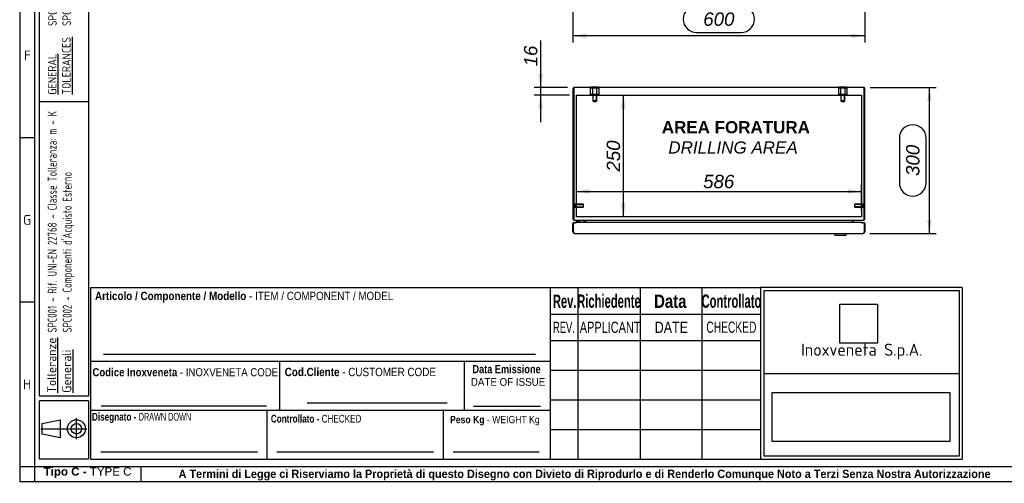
# Model space of a CAD drawing. Extents: x 6 to 412, y 11 to 288.
# Tile 1 of 3: x 6 to 209, y 11 to 106. Entities that reach past the tile are written whole.
import ezdxf
from ezdxf.enums import TextEntityAlignment as Align
from ezdxf.lldxf.tags import DXFTag

# ---------------------------------------------------------------- set-up
doc = ezdxf.new("R2010")
doc.units = 0
doc.layers.get('0').update_dxf_attribs({"linetype": 'CONTINUOUS'})
for name, color, linetype in [('_TRANSLATION', 7, 'CONTINUOUS'), ('AE00417_01', 7, 'CONTINUOUS'), ('C0000000', 7, 'CONTINUOUS'), ('C0000000_04', 7, 'CONTINUOUS'), ('C0000000_05', 7, 'CONTINUOUS'), ('C0000002_10', 7, 'CONTINUOUS'), ('C0000002_11', 7, 'CONTINUOUS'), ('DEFAULT', 7, 'CONTINUOUS'), ('SBAVATURE', 7, 'CONTINUOUS'), ('SERRATURA_SUP', 7, 'CONTINUOUS')]:
    doc.layers.add(name, color=color, linetype=linetype)
doc.styles.add('SEACAD_ARIAL', font='arial.ttf')
doc.styles.add('SEACAD_ARIAL_NARROW', font='ARIALN.TTF', dxfattribs={"width": 0.8})
doc.styles.add('SEACAD_ARIALB', font='arialbd.ttf', dxfattribs={"width": 0.9})
doc.styles.add('SEACAD_ARIALI', font='ariali.ttf')
doc.styles.add('SEACAD_SOLID_EDGE_ANSI', font='seans.ttf', dxfattribs={"width": 0.9})
doc.styles.add('SEACAD_SOLID_EDGE_ANSIB', font='seansbd.ttf', dxfattribs={"width": 0.9})
tags = doc.linetypes.add('CENTER2', pattern=[28.575, 19.05, -3.175, 3.175, -3.175]).pattern_tags.tags
tags[10:11] = [DXFTag(74, 4), DXFTag(75, 0), DXFTag(340, '0'), DXFTag(46, 0.0), DXFTag(50, 0.0), DXFTag(44, 0.0), DXFTag(45, 0.0)]
tags[8:9] = [DXFTag(74, 4), DXFTag(75, 0), DXFTag(340, '0'), DXFTag(46, 0.0), DXFTag(50, 0.0), DXFTag(44, 0.0), DXFTag(45, 0.0)]
tags[6:7] = [DXFTag(74, 4), DXFTag(75, 0), DXFTag(340, '0'), DXFTag(46, 0.0), DXFTag(50, 0.0), DXFTag(44, 0.0), DXFTag(45, 0.0)]
tags[4:5] = [DXFTag(74, 4), DXFTag(75, 0), DXFTag(340, '0'), DXFTag(46, 0.0), DXFTag(50, 0.0), DXFTag(44, 0.0), DXFTag(45, 0.0)]
tags = doc.linetypes.add('HIDDEN2', pattern=[4.7625, 3.175, -1.5875]).pattern_tags.tags
tags[6:7] = [DXFTag(74, 4), DXFTag(75, 0), DXFTag(340, '0'), DXFTag(46, 0.0), DXFTag(50, 0.0), DXFTag(44, 0.0), DXFTag(45, 0.0)]
tags[4:5] = [DXFTag(74, 4), DXFTag(75, 0), DXFTag(340, '0'), DXFTag(46, 0.0), DXFTag(50, 0.0), DXFTag(44, 0.0), DXFTag(45, 0.0)]
doc.dimstyles.new('ISO', dxfattribs={"dimtxt": 2.75, "dimasz": 2.75, "dimexe": 1.375, "dimexo": 1.375, "dimgap": 0.6875, "dimtad": 1, "dimdec": 1, "dimlfac": 10, "dimtxsty": 'SEACAD_ARIAL', "dimsah": 1, "dimcen": 1.375, "dimadec": 1, "dimazin": 3, "dimtfac": 0.7, "dimtdec": 3, "dimtmove": 0, "dimatfit": 3})
picture_1 = doc.add_image_def('image1.jpg', size_in_pixel=(55, 57))
picture_2 = doc.add_image_def('image2.bmp', size_in_pixel=(138, 38))

# ---------------------------------------------------------------- blocks, each defined once
blk = doc.blocks.new('SE2')
at = {"layer": 'AE00417_01', "color": 7, "linetype": 'HIDDEN2'}
for p, q in [((120.23, 68.04), (120.13, 68.04)), ((120.13, 67.29), (120.23, 67.29)), ((120.23, 68.04), (120.23, 67.29)), ((120.33, 67.96), (120.33, 67.36)), ((122.05, 67.96), (120.33, 67.96)), ((120.33, 67.9), (122.11, 67.9)), ((120.33, 67.43), (122.11, 67.43)), ((120.33, 67.36), (122.05, 67.36)), ((122.05, 67.96), (122.05, 67.36)), ((122.13, 67.89), (122.05, 67.96)), ((122.05, 67.36), (122.13, 67.44)), ((122.13, 67.44), (122.13, 67.89)), ((177.9, 67.96), (177.83, 67.89)), ((177.83, 67.89), (177.83, 67.44)), ((177.83, 67.44), (177.9, 67.36)), ((179.63, 67.9), (177.84, 67.9)), ((179.63, 67.43), (177.84, 67.43)), ((177.9, 67.36), (177.9, 67.96)), ((179.63, 67.96), (177.9, 67.96)), ((177.9, 67.36), (179.63, 67.36)), ((179.63, 67.36), (179.63, 67.96)), ((179.73, 67.29), (179.73, 68.04)), ((179.83, 68.04), (179.73, 68.04)), ((179.73, 67.29), (179.83, 67.29))]:
    blk.add_line(p, q, dxfattribs=at)
at = {"layer": 'AE00417_01', "color": 7, "linetype": 'CONTINUOUS'}
for p, q in [((120.13, 68.04), (120.13, 68.04)), ((120.13, 67.29), (120.13, 67.29)), ((179.83, 68.04), (179.83, 68.04)), ((179.83, 67.29), (179.83, 67.29))]:
    blk.add_line(p, q, dxfattribs=at)
at = {"layer": 'AE00417_01', "color": 7, "linetype": 'HIDDEN2'}
for centre, start, end in [((120.28, 67.96), 180, 0), ((120.28, 67.36), 0, 180), ((179.68, 67.96), 180, 0), ((179.68, 67.36), 0, 180)]:
    blk.add_arc(centre, 0.05, start, end, dxfattribs=at)
at = {"layer": 'C0000000', "color": 7, "linetype": 'HIDDEN2'}
for p, q in [((124.04, 91.81), (123.61, 91.81)), ((123.61, 90.51), (123.61, 91.81)), ((124.91, 91.81), (124.04, 91.81)), ((124.04, 90.51), (124.04, 91.81)), ((125.34, 91.81), (124.91, 91.81)), ((124.91, 90.51), (124.91, 91.81)), ((125.34, 90.51), (125.34, 91.81)), ((124.04, 90.51), (123.61, 90.51)), ((124.91, 90.51), (124.04, 90.51)), ((124.08, 90.51), (124.08, 89.21)), ((124.88, 89.21), (124.08, 89.21)), ((124.08, 89.21), (124.18, 89.11)), ((124.15, 89.14), (124.15, 90.51)), ((124.18, 89.11), (124.78, 89.11)), ((124.78, 89.11), (124.88, 89.21)), ((124.8, 89.14), (124.8, 90.51)), ((124.88, 89.21), (124.88, 90.51)), ((125.34, 90.51), (124.91, 90.51))]:
    blk.add_line(p, q, dxfattribs=at)
at = {"layer": 'C0000000', "color": 7, "linetype": 'CONTINUOUS'}
for p, q in [((123.73, 92.06), (125.23, 92.06)), ((123.73, 92.06), (123.73, 91.96)), ((125.23, 91.96), (125.23, 92.06)), ((120.67, 64.56), (120.67, 64.56)), ((120.95, 64.46), (120.77, 64.46)), ((122.02, 64.66), (122.02, 64.46)), ((122.32, 64.16), (122.32, 64.46))]:
    blk.add_line(p, q, dxfattribs=at)
for centre, radius, start, end in [((120.77, 64.56), 0.1, 90, 180), ((120.77, 64.56), 0.1, 180, 270), ((120.95, 63.36), 1.1, 46.819, 90)]:
    blk.add_arc(centre, radius, start, end, dxfattribs=at)
blk.add_open_spline([(122.32, 64.46), (122.32, 64.49), (122.31, 64.52), (122.29, 64.57), (122.28, 64.59), (122.25, 64.62), (122.24, 64.62), (122.22, 64.64), (122.21, 64.64), (122.18, 64.65), (122.17, 64.66), (122.14, 64.66), (122.13, 64.66), (122.12, 64.66)], degree=3, knots=[0, 0, 0, 0, 0.25, 0.25, 0.5, 0.5, 0.625, 0.625, 0.75, 0.75, 0.875, 0.875, 1, 1, 1, 1], dxfattribs=at)
at = {"layer": 'C0000000_04', "color": 7, "linetype": 'HIDDEN2'}
for p, q in [((175.04, 91.81), (174.61, 91.81)), ((174.61, 90.51), (174.61, 91.81)), ((175.91, 91.81), (175.04, 91.81)), ((175.04, 90.51), (175.04, 91.81)), ((176.34, 91.81), (175.91, 91.81)), ((175.91, 90.51), (175.91, 91.81)), ((176.34, 90.51), (176.34, 91.81)), ((175.04, 90.51), (174.61, 90.51)), ((175.91, 90.51), (175.04, 90.51)), ((175.08, 90.51), (175.08, 89.21)), ((175.88, 89.21), (175.08, 89.21)), ((175.08, 89.21), (175.18, 89.11)), ((175.15, 89.14), (175.15, 90.51)), ((175.18, 89.11), (175.78, 89.11)), ((175.78, 89.11), (175.88, 89.21)), ((175.8, 89.14), (175.8, 90.51)), ((175.88, 89.21), (175.88, 90.51)), ((176.34, 90.51), (175.91, 90.51))]:
    blk.add_line(p, q, dxfattribs=at)
at = {"layer": 'C0000000_05', "color": 7, "linetype": 'CONTINUOUS'}
for p, q in [((174.73, 92.06), (176.23, 92.06)), ((174.73, 92.06), (174.73, 91.96)), ((176.23, 91.96), (176.23, 92.06))]:
    blk.add_line(p, q, dxfattribs=at)
at = {"layer": 'C0000002_10', "color": 7, "linetype": 'CONTINUOUS'}
for p, q in [((119.98, 91.68), (119.98, 64.94)), ((120.13, 91.93), (120.13, 91.68)), ((120.13, 91.68), (120.13, 91.93)), ((120.13, 91.68), (120.13, 64.94)), ((120.13, 64.94), (120.13, 91.68)), ((179.7, 91.96), (120.26, 91.96)), ((179.83, 91.93), (179.83, 91.68)), ((179.83, 91.68), (179.83, 91.93)), ((179.83, 64.94), (179.83, 91.68)), ((179.83, 91.68), (179.83, 64.94)), ((179.98, 64.94), (179.98, 91.68)), ((120.26, 64.66), (120.26, 64.66)), ((120.26, 64.66), (179.7, 64.66)), ((122.38, 64.53), (122.38, 64.16)), ((122.53, 64.53), (122.53, 64.66)), ((122.53, 64.53), (122.53, 64.16)), ((122.53, 64.16), (122.53, 64.53)), ((177.43, 64.53), (177.43, 64.66)), ((177.43, 64.16), (177.43, 64.53)), ((177.43, 64.53), (177.43, 64.16)), ((177.58, 64.16), (177.58, 64.53)), ((179.7, 64.66), (179.7, 64.66))]:
    blk.add_line(p, q, dxfattribs=at)
at = {"layer": 'C0000002_10', "color": 7, "linetype": 'CENTER2'}
for p, q in [((120.68, 90.36), (179.28, 90.36)), ((120.68, 65.36), (120.68, 90.36)), ((179.28, 90.36), (179.28, 65.36)), ((179.28, 65.36), (120.68, 65.36))]:
    blk.add_line(p, q, dxfattribs=at)
at = {"layer": 'C0000002_10', "color": 7, "linetype": 'CONTINUOUS'}
for centre, radius, start, end in [((120.26, 91.68), 0.28, 117.664, 180), ((120.26, 91.68), 0.28, 90, 117.664), ((179.7, 91.68), 0.28, 62.336, 90), ((179.7, 91.68), 0.28, 0, 62.336), ((120.26, 64.94), 0.28, 180, 270), ((179.7, 64.94), 0.28, 270, 0), ((122.25, 64.53), 0.13, 0, 90), ((122.25, 64.53), 0.28, 0, 27.664), ((177.71, 64.53), 0.28, 152.336, 180), ((177.71, 64.53), 0.13, 90, 180)]:
    blk.add_arc(centre, radius, start, end, dxfattribs=at)
for centre, major_axis, ratio, start_param, end_param in [((120.26, 91.68), (0, -0.28), 0.997824, 3.141593, 3.624421), ((179.7, 91.68), (0, -0.28), 0.997824, 2.658765, 3.141593), ((120.26, 64.94), (0, -0.28), 0.464286, 4.712389, 6.283185), ((179.7, 64.94), (0, 0.28), 0.464286, 3.141593, 4.712389)]:
    blk.add_ellipse(centre, major_axis=major_axis, ratio=ratio, start_param=start_param, end_param=end_param, dxfattribs=at)
at = {"layer": 'C0000002_11', "color": 7, "linetype": 'CONTINUOUS'}
for p, q in [((119.98, 62.27), (119.98, 64.01)), ((120.02, 64.16), (120.53, 64.16)), ((120.02, 64.16), (120.02, 62.27)), ((120.53, 64.16), (120.53, 64.01)), ((120.53, 64.01), (120.53, 64.16)), ((179.43, 64.16), (120.53, 64.16)), ((120.53, 64.02), (120.53, 64.02)), ((120.53, 64.01), (120.53, 64.01)), ((120.53, 64.01), (120.53, 64.01)), ((179.43, 64.16), (179.93, 64.16)), ((179.43, 64.16), (179.43, 64.01)), ((179.43, 64.01), (179.43, 64.16)), ((179.43, 64.01), (179.43, 64.01)), ((179.43, 64.01), (179.43, 64.01)), ((179.93, 62.27), (179.93, 64.16)), ((179.98, 64.01), (179.98, 62.27)), ((120.02, 62.27), (120.15, 62.27)), ((120.13, 62.01), (120.13, 62.27)), ((120.15, 62.27), (120.15, 62.01)), ((120.29, 61.96), (179.67, 61.96)), ((179.81, 62.27), (179.81, 62.01)), ((179.81, 62.27), (179.93, 62.27)), ((179.83, 62.01), (179.83, 62.27))]:
    blk.add_line(p, q, dxfattribs=at)
for centre, radius, start, end in [((120.13, 64.01), 0.15, 132.8769, 180), ((179.83, 64.01), 0.15, 0, 47.1231), ((120.29, 62.27), 0.31, 180, 238.927), ((120.29, 62.27), 0.16, 180, 208.955), ((120.29, 62.27), 0.31, 238.927, 270), ((179.67, 62.27), 0.31, 270, 301.073), ((179.67, 62.27), 0.16, 331.045, 360), ((179.67, 62.27), 0.31, 301.073, 360)]:
    blk.add_arc(centre, radius, start, end, dxfattribs=at)
for centre, start_param, end_param in [((120.29, 62.27), 2.599267, 3.141593), ((179.67, 62.27), 3.141593, 3.683918)]:
    blk.add_ellipse(centre, major_axis=(0, 0.31), ratio=0.875, start_param=start_param, end_param=end_param, dxfattribs=at)
at = {"layer": 'SERRATURA_SUP', "color": 7, "linetype": 'CONTINUOUS'}
for p, q in [((173.58, 61.96), (173.58, 61.86)), ((176.38, 61.86), (173.58, 61.86)), ((173.58, 61.86), (173.88, 61.56)), ((173.88, 61.56), (176.08, 61.56)), ((176.08, 61.56), (176.38, 61.86)), ((176.38, 61.86), (176.38, 61.96))]:
    blk.add_line(p, q, dxfattribs=at)
blk = doc.blocks.new('DMBLK504')
at = {"layer": '_TRANSLATION', "linetype": 'CONTINUOUS'}
for points in [[(130.81, 87.61), (130.35, 90.36), (129.89, 87.61)], [(130.81, 68.11), (129.89, 68.11), (130.35, 65.36)]]:
    blk.add_hatch(color=7, dxfattribs=at).paths.add_polyline_path(points)
at = {"layer": '_TRANSLATION', "color": 7, "linetype": 'CONTINUOUS'}
blk.add_line((130.35, 65.36), (130.35, 90.36), dxfattribs=at)
at = {"layer": '_TRANSLATION', "color": 7, "linetype": 'CONTINUOUS', "style": 'SEACAD_ARIALI'}
blk.add_text('250', height=2.75, rotation=90, dxfattribs=at).set_placement((126.91, 74.66), align=Align.TOP_LEFT)
blk = doc.blocks.new('DMBLK505')
at = {"layer": '_TRANSLATION', "linetype": 'CONTINUOUS'}
for points in [[(123.43, 71.02), (120.68, 70.56), (123.43, 70.1)], [(176.53, 71.02), (176.53, 70.1), (179.28, 70.56)]]:
    blk.add_hatch(color=7, dxfattribs=at).paths.add_polyline_path(points)
at = {"layer": '_TRANSLATION', "color": 7, "linetype": 'CONTINUOUS'}
for p, q in [((179.28, 66.74), (179.28, 71.93)), ((120.68, 70.56), (179.28, 70.56))]:
    blk.add_line(p, q, dxfattribs=at)
at = {"layer": '_TRANSLATION', "color": 7, "linetype": 'CONTINUOUS', "style": 'SEACAD_ARIALI'}
blk.add_text('586', height=2.75, dxfattribs=at).set_placement((146.74, 74), align=Align.TOP_LEFT)
blk = doc.blocks.new('DMBLK515')
at = {"layer": '_TRANSLATION', "linetype": 'CONTINUOUS'}
for points in [[(112.89, 94.71), (113.35, 91.96), (113.81, 94.71)], [(112.89, 87.61), (113.81, 87.61), (113.35, 90.36)]]:
    blk.add_hatch(color=7, dxfattribs=at).paths.add_polyline_path(points)
at = {"layer": '_TRANSLATION', "color": 7, "linetype": 'CONTINUOUS'}
for p, q in [((113.35, 84.86), (113.35, 101.6)), ((118.88, 91.96), (111.97, 91.96)), ((119.3, 90.36), (111.97, 90.36))]:
    blk.add_line(p, q, dxfattribs=at)
at = {"layer": '_TRANSLATION', "color": 7, "linetype": 'CONTINUOUS', "style": 'SEACAD_ARIALI'}
blk.add_text('16', height=2.75, rotation=90, dxfattribs=at).set_placement((109.91, 96.3), align=Align.TOP_LEFT)
blk = doc.blocks.new('DMBLK522')
at = {"layer": '_TRANSLATION', "linetype": 'CONTINUOUS'}
for points in [[(122.73, 102.12), (122.73, 103.03), (119.98, 102.57)], [(177.23, 102.12), (179.98, 102.57), (177.23, 103.03)]]:
    blk.add_hatch(color=7, dxfattribs=at).paths.add_polyline_path(points)
at = {"layer": '_TRANSLATION', "color": 7, "linetype": 'CONTINUOUS'}
for p, q in [((119.98, 115.41), (119.98, 101.2)), ((179.98, 115.29), (179.98, 101.2)), ((154.56, 108.76), (145.39, 108.76)), ((145.39, 103.26), (154.56, 103.26)), ((179.98, 102.57), (119.98, 102.57))]:
    blk.add_line(p, q, dxfattribs=at)
for centre, start, end in [((145.39, 106.01), 90, 270), ((154.56, 106.01), 270, 90)]:
    blk.add_arc(centre, 2.75, start, end, dxfattribs=at)
at = {"layer": '_TRANSLATION', "color": 7, "linetype": 'CONTINUOUS', "style": 'SEACAD_ARIALI'}
blk.add_text('600', height=2.75, dxfattribs=at).set_placement((146.77, 107.39), align=Align.TOP_LEFT)
blk = doc.blocks.new('DMBLK523')
at = {"layer": '_TRANSLATION', "linetype": 'CONTINUOUS'}
for points in [[(193.73, 89.21), (193.27, 91.96), (192.81, 89.21)], [(193.73, 64.71), (192.81, 64.71), (193.27, 61.96)]]:
    blk.add_hatch(color=7, dxfattribs=at).paths.add_polyline_path(points)
at = {"layer": '_TRANSLATION', "color": 7, "linetype": 'CONTINUOUS'}
for p, q in [((181.07, 91.96), (194.65, 91.96)), ((193.27, 61.96), (193.27, 91.96)), ((187.08, 81.55), (187.08, 72.38)), ((192.58, 72.38), (192.58, 81.55)), ((181.04, 61.96), (194.65, 61.96))]:
    blk.add_line(p, q, dxfattribs=at)
for centre, start, end in [((189.83, 81.55), 0, 180), ((189.83, 72.38), 180, 0)]:
    blk.add_arc(centre, 2.75, start, end, dxfattribs=at)
at = {"layer": '_TRANSLATION', "color": 7, "linetype": 'CONTINUOUS', "style": 'SEACAD_ARIALI'}
blk.add_text('300', height=2.75, rotation=90, dxfattribs=at).set_placement((188.46, 73.76), align=Align.TOP_LEFT)

msp = doc.modelspace()

# ---------------------------------------------------------------- linework, layer by layer
at = {"color": 7, "linetype": 'CONTINUOUS'}
for p, q in [((6.234, 287.588), (6.234, 10.959)), ((9.263, 81.632), (6.234, 81.632)), ((115.363, 15.502), (115.363, 50.84)), ((9.263, 47.809), (6.234, 47.809)), ((20.873, 35.694), (115.363, 35.694)), ((65.314, 27.113), (94.088, 27.113)), ((99.513, 26.42), (113.323, 26.42)), ((20.873, 25.598), (115.363, 25.598)), ((57.113, 15.502), (57.113, 25.598)), ((93.363, 15.502), (93.363, 25.598)), ((17.907, 19.617), (17.907, 23.942)), ((10.566, 21.779), (20.069, 21.779)), ((22.892, 17.017), (55.1, 17.017)), ((59.132, 17.017), (91.339, 17.017)), ((95.372, 17.017), (113.05, 17.017)), ((31.194, 10.954), (31.194, 13.983)), ((6.234, 10.959), (412.092, 10.959))]:
    msp.add_line(p, q, dxfattribs=at)
msp.add_lwpolyline([(14.582, 19.926), (10.875, 20.698), (10.875, 22.86), (14.582, 23.633), (14.582, 19.926)], dxfattribs=at)
for radius in [1.854, 1.081]:
    msp.add_circle((17.907, 21.779), radius, dxfattribs=at)
at = {"layer": 'DEFAULT', "color": 7, "linetype": 'CONTINUOUS'}
for p, q in [((9.263, 287.588), (9.263, 10.959)), ((10.273, 28.5), (10.273, 283.045)), ((20.369, 283.045), (20.369, 28.5)), ((20.369, 89), (10.273, 89)), ((20.873, 15.502), (20.873, 50.84)), ((20.873, 50.84), (115.363, 50.84)), ((115.366, 50.84), (158.566, 50.84)), ((120.966, 50.84), (120.966, 15.502)), ((133.766, 50.84), (133.766, 15.502)), ((146.466, 50.84), (146.466, 15.502)), ((199.966, 50.84), (158.564, 50.84)), ((158.566, 50.84), (158.566, 15.502)), ((199.966, 50.84), (199.966, 15.502)), ((159.267, 50.176), (199.367, 50.176)), ((159.267, 16.162), (159.267, 50.176)), ((199.367, 50.176), (199.367, 16.162)), ((115.366, 45.352), (158.566, 45.352)), ((115.366, 39.902), (158.566, 39.902)), ((59.713, 25.598), (59.713, 35.694)), ((97.713, 25.598), (97.713, 35.694)), ((115.366, 33.802), (158.566, 33.802)), ((159.267, 33.171), (199.367, 33.171)), ((20.369, 28.5), (10.273, 28.5)), ((20.369, 27.5), (10.273, 27.5)), ((10.273, 15.5), (10.273, 27.5)), ((20.369, 27.5), (20.369, 15.5)), ((115.366, 27.702), (158.566, 27.702)), ((115.366, 21.602), (158.566, 21.602)), ((20.369, 15.5), (10.273, 15.5)), ((20.873, 15.502), (115.363, 15.502)), ((115.366, 15.502), (158.566, 15.502)), ((158.564, 15.502), (199.966, 15.502)), ((199.367, 16.162), (159.267, 16.162)), ((6.234, 13.988), (412.092, 13.988))]:
    msp.add_line(p, q, dxfattribs=at)
at = {"layer": 'SBAVATURE', "color": 7, "linetype": 'CONTINUOUS'}
for p, q in [((23.432, 37.088), (112.266, 37.088)), ((22.968, 26.474), (56.974, 26.474))]:
    msp.add_line(p, q, dxfattribs=at)

# ---------------------------------------------------------------- block references
at = {"layer": '_TRANSLATION'}
msp.add_blockref('SE2', (0, 0), dxfattribs=at)

# ---------------------------------------------------------------- texts
at = {"attachment_point": 1, "rotation": 90}
for s, insert, char_height, width in [('{\\fSolid Edge ANSI|b0|i0|c0|p34;\\W0.84600x;\\C7;SPC001 - REFERENCE UNI-EN 22768 - TOLERANCE CLASS: m - K}\\P{\\fSolid Edge ANSI|b0|i0|c0|p34;\\W0.84600x;\\C7;SPC002 - }{\\fSolid Edge ANSI|b0|i0|c0|p34;\\W0.94000x;\\C7;EXTERNALLY PURCHASED COMPONENTS}', (12.101, 104.605), 1.75, 56.68133), ('{\\fSolid Edge ANSI|b1|i0|c0|p34;\\L\\C7;Tolleranze}\\P{\\fSolid Edge ANSI|b1|i0|c0|p34;\\L\\C7;Generali}', (11.89, 29.169), 1.85, 10.93945)]:
    msp.add_mtext(s, dxfattribs=dict(at, insert=insert, char_height=char_height, width=width))
for s, insert, char_height, width, style in [('{\\fSolid Edge ANSI|b0|i0|c0|p34;\\L\\C7;GENERAL}\\P{\\fSolid Edge ANSI|b0|i0|c0|p34;\\L\\C7;TOLERANCES}\\P', (12.048, 90.485), 1.75, 12.63203, 'SEACAD_SOLID_EDGE_ANSI'), ("{\\fSolid Edge ANSI|b1|i0|c0|p34;\\W0.82000x;\\C7;SPC001 - Rif. UNI-EN 22768 - Classe Tolleranza: m - K}\\P{\\fSolid Edge ANSI|b1|i0|c0|p34;\\W0.82000x;\\C7;SPC002 - Componenti d'Acquisto Esterno}", (12, 41.571), 1.85, 46.58795, 'SEACAD_SOLID_EDGE_ANSIB')]:
    msp.add_mtext(s, dxfattribs=dict(at, insert=insert, char_height=char_height, width=width, style=style))
for s, insert, char_height, width, attachment_point in [('{\\fSolid Edge ANSI|b0||i0||c0|p34;\\C7;\\H2.019192;\\W1.;F}', (7.783, 97.538), 2.01919, 2.2716, 8), ('{\\fSolid Edge ANSI|b0||i0||c0|p34;\\C7;\\H2.019192;\\W1.;G}', (7.757, 63.716), 2.01919, 2.5871, 8), ('{\\fSolid Edge ANSI|b0||i0||c0|p34;\\C7;\\H2.5;\\W1.;Inoxveneta S.p.A.}', (179.366, 37.657), 2.5, 38.9068, 5), ('{\\fSolid Edge ANSI|b0||i0||c0|p34;\\C7;\\H2.019192;\\W1.;H}', (7.759, 29.895), 2.01919, 2.7133, 8), ('{\\fArial|b1||i0||c0|p34;\\C7;\\H1.7;\\W1.;Tipo C - }{\\fArial|b0||i0||c0|p34;\\C7;\\H1.7;\\W1.;TYPE C}', (20.186, 11.634), 1.7, 18.15868, 8), ('{\\fArial|b1||i0||c0|p34;\\C7;\\H1.7;\\W0.94;A Termini di Legge ci Riserviamo la Proprietà di questo Disegno con Divieto di Riprodurlo e di Renderlo Comunque Noto a Terzi Senza Nostra Autorizzazione}', (122.366, 11.137), 1.7, 175.01141, 8)]:
    msp.add_mtext(s, dxfattribs=dict(insert=insert, char_height=char_height, width=width, attachment_point=attachment_point))
for s, insert, char_height, width, attachment_point, style in [('{\\fArial|b1||i0||c0|p34;\\C7;\\H1.7163132;\\W0.846;Articolo / Componente / Modello}{\\fArial|b0||i0||c0|p34;\\C7;\\H1.7163132;\\W0.846; - ITEM}{\\fArial|b0||i0||c0|p34;\\C7;\\H1.7;\\W0.846; / COMPONENT / MODEL}', (21.72, 47.719), 1.716313, 61.3875, 7, 'SEACAD_ARIAL'), ('{\\fArial|b1||i0||c0|p34;\\C7;\\H2.75;\\W0.6;Rev.}', (118.275, 46.597), 2.75, 4.50348, 8, 'SEACAD_ARIALB'), ('{\\fArial|b1||i0||c0|p34;\\C7;\\H2.75;\\W0.6;Richiedente}', (127.374, 46.608), 2.75, 12.23036, 8, 'SEACAD_ARIALB'), ('{\\fArial|b1||i0||c0|p34;\\C7;\\H2.75;\\W0.8;Data}', (139.989, 46.585), 2.75, 6.78265, 8, 'SEACAD_ARIALB'), ('{\\fArial|b1||i0||c0|p34;\\C7;\\H2.75;\\W0.6;Controllato}', (152.564, 46.608), 2.75, 11.31616, 8, 'SEACAD_ARIALB'), ('{\\fArial|b0||i0||c0|p34;\\C7;\\H2.3;\\W0.6;REV.}', (118.125, 41.484), 2.3, 5.04266, 8, 'SEACAD_ARIAL'), ('{\\fArial|b0||i0||c0|p34;\\C7;\\H2.3;\\W0.7;APPLICANT}', (121.375, 41.459), 2.3, 12.12989, 7, 'SEACAD_ARIAL'), ('{\\fArial|b0||i0||c0|p34;\\C7;\\H2.3;\\W0.8;DATE}', (140.209, 41.484), 2.3, 7.08597, 8, 'SEACAD_ARIAL'), ('{\\fArial Narrow|b0||i0||c0|p34;\\C7;\\H2.3;\\W0.8;CHECKED}', (152.548, 41.483), 2.3, 10.75184, 8, 'SEACAD_ARIAL_NARROW'), ('{\\fArial|b1||i0||c0|p34;\\C7;\\H1.7163132;\\W0.846;Cod.Cliente}{\\fArial|b0||i0||c0|p34;\\C7;\\H1.7163132;\\W0.846; - CUSTOMER CODE}', (60.714, 32.572), 1.716313, 31.52647, 7, 'SEACAD_ARIAL'), ('{\\fArial|b1||i0||c0|p34;\\C7;\\H1.7;\\W0.792;Data Emissione}', (99.324, 33.173), 1.7, 14.35739, 7, 'SEACAD_ARIALB'), ('{\\fArial|b1||i0||c0|p34;\\C7;\\H1.67;\\W0.846;Codice Inoxveneta}{\\fArial|b0||i0||c0|p34;\\C7;\\H1.67;\\W0.846; - INOXVENETA CODE}', (21.196, 32.543), 1.67, 38.23236, 7, 'SEACAD_ARIAL'), ('{\\fArial|b0||i0||c0|p34;\\C7;\\H1.6;\\W0.9;DATE OF ISSUE}', (98.978, 30.59), 1.6, 15.11655, 7, 'SEACAD_ARIAL'), ('{\\fArial|b1||i0||c0|p34;\\C7;\\H1.6;\\W0.752;Disegnato - }{\\fArial Narrow|b0||i0||c0|p34;\\C7;\\H1.5875;\\W0.752;\\T1.;DRAWN DOWN}', (31.284, 22.95), 1.6, 19.88117, 8, 'SEACAD_ARIAL_NARROW'), ('{\\fArial|b1||i0||c0|p34;\\C7;\\H1.6;\\W0.752;Controllato - }{\\fArial|b0||i0||c0|p34;\\C7;\\H1.5875;\\W0.752;\\T1.;CHECKED}{\\fArial|b1||i0||c0|p34;\\C7;\\H1.6;\\W0.752; }', (67.172, 23.026), 1.6, 18.83287, 8, 'SEACAD_ARIALB'), ('{\\fArial|b1||i0||c0|p34;\\C7;\\H1.5;\\W0.846;Peso Kg}{\\fArial|b0||i0||c0|p34;\\C7;\\H1.5;\\W0.846; - WEIGHT Kg}', (94.712, 22.459), 1.5, 18.73278, 7, 'SEACAD_ARIAL')]:
    msp.add_mtext(s, dxfattribs=dict(insert=insert, char_height=char_height, width=width, attachment_point=attachment_point, style=style))
at = {"layer": '_TRANSLATION', "insert": (152.889, 81.687), "char_height": 3, "width": 34.96354, "attachment_point": 5}
msp.add_mtext('{\\fArial|b0||i0||c0|p34;\\C7;\\H3.;\\W1.; }{\\fArial|b1||i0||c0|p34;\\C7;\\H2.5;\\W1.;AREA FORATURA \\P}{\\fArial|b0||i1||c0|p34;\\C7;\\H2.5;\\W1.;DRILLING AREA}', dxfattribs=at)

# ---------------------------------------------------------------- dimensions: what is measured, and where the dimension line sits
at = {"layer": '_TRANSLATION', "color": 7, "linetype": 'CONTINUOUS'}
dim = msp.add_linear_dim(base=(119.977, 102.574), p1=(179.977, 116.663), p2=(119.977, 116.783), text='\\A1;<>', dimstyle='ISO', dxfattribs=at)
dim.commit()
dim.dimension.update_dxf_attribs({"geometry": 'DMBLK522', "text_midpoint": (149.977, 102.574), "dimtype": 160})
for base, p1, p2, angle, picture, middle, dimtype in [((113.348, 91.965), (120.677, 90.365), (120.257, 91.965), 90, 'DMBLK515', (113.348, 95.338), 160), ((193.271, 61.965), (179.667, 61.965), (179.697, 91.965), 89.94231, 'DMBLK523', (193.271, 76.965), 161), ((130.351, 65.365), (120.677, 65.365), (120.677, 90.365), 90, 'DMBLK504', (130.351, 77.865), 161), ((120.677, 70.558), (120.677, 65.365), (179.277, 65.365), 0, 'DMBLK505', (149.977, 70.558), 161)]:
    dim = msp.add_linear_dim(base=base, p1=p1, p2=p2, angle=angle, text='\\A1;<>', dimstyle='ISO', dxfattribs=at)
    dim.commit()
    dim.dimension.update_dxf_attribs({"geometry": picture, "text_midpoint": middle, "dimtype": dimtype})

# ---------------------------------------------------------------- pictures from other files: only their frames are drawn
image = msp.add_image(picture_1, insert=(174.862, 39.378), size_in_units=(7.719, 8), rotation=0)
image.dxf.flags = 7
image = msp.add_image(picture_2, insert=(160.965, 19.172), size_in_units=(36.512, 10.054))
image.dxf.flags = 7

doc.saveas('drawing.dxf')
